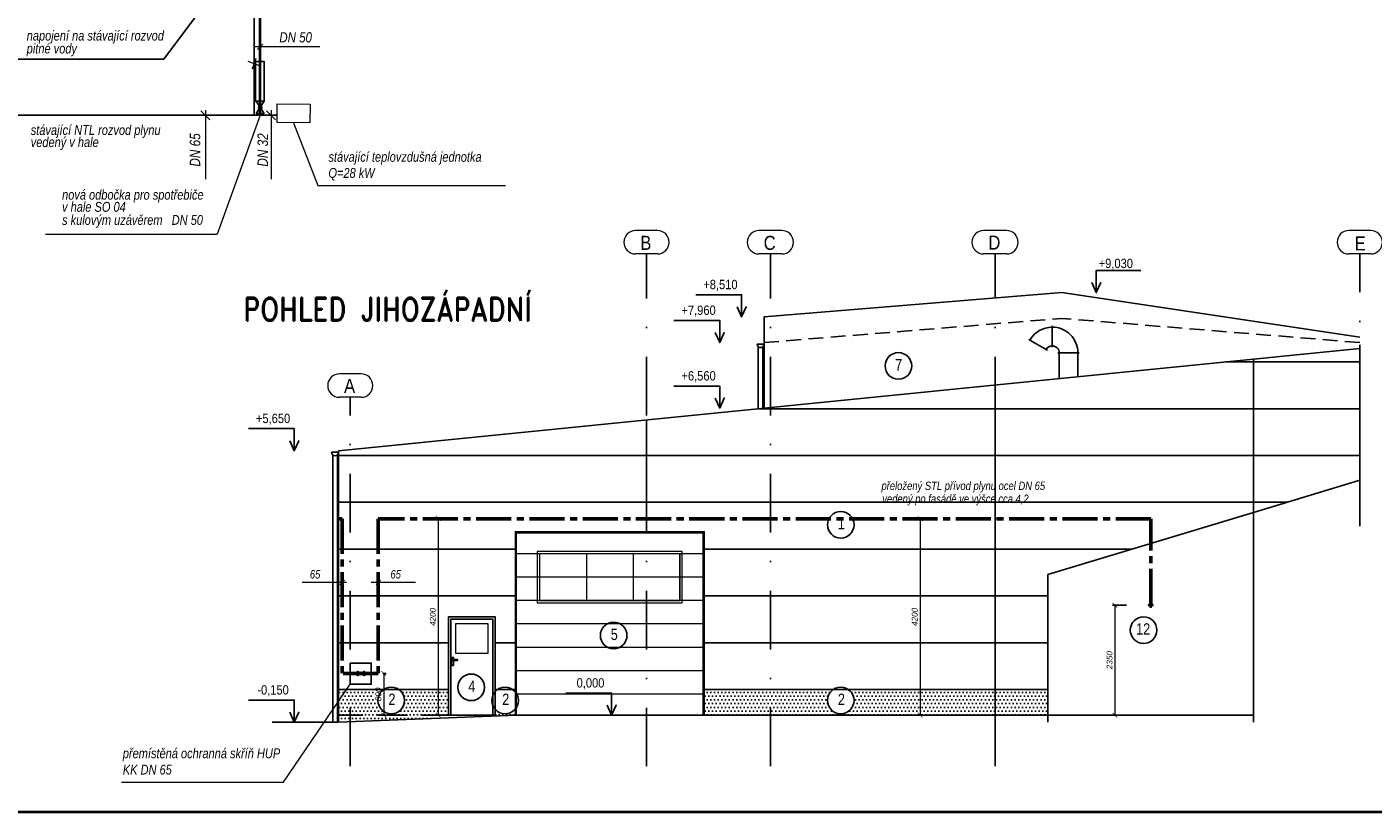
# Model space of a CAD drawing. Header units: millimetres. Extents: x 6491141 to 6692158, y 1846388 to 1929513.
# Tile 14 of 245: x 6530293 to 6559083, y 1884074 to 1900854. Entities that reach past the tile are written whole.
import ezdxf
from ezdxf.enums import TextEntityAlignment as Align

# ---------------------------------------------------------------- set-up
doc = ezdxf.new("R2010")
doc.units = ezdxf.units.MM
for name, pattern in [('DASHDOT', [1, 0.5, -0.25, 0, -0.25]), ('I-PLYN', [760, 500, -80, 100, -80]), ('XKITLINE00', [0]), ('ČÁRKOVANÁ', [19.05, 12.7, -6.35]), ('ČÁRKOVANÁ2', [9.525, 6.35, -3.175]), ('ČÁRKOVANÁX2', [38.1, 25.4, -12.7])]:
    doc.linetypes.add(name, pattern=pattern)
doc.layers.add('matrice', color=8, linetype='Continuous', transparency=0.4)
for name, color, linetype, lineweight in [('OST_PlynNtl', 30, '633B', 13), ('plyn_popis', 7, 'Continuous', 18), ('plyn_potrubi', 40, 'PLYN2', 40)]:
    doc.layers.add(name, color=color, linetype=linetype, lineweight=lineweight)
doc.layers.add('plyn - popis', color=40, linetype='Continuous')
doc.layers.add('ZTI_POPIS', color=7, linetype='Continuous')
doc.styles.add('ARIAL', font='arial.ttf')
doc.styles.add('ARIEL-CE', font='arial.ttf', dxfattribs={"width": 0.8})
doc.styles.add('INDRA', font='ariali.ttf')
doc.styles.add('ROMAND', font='romand.shx', dxfattribs={"width": 0.85})
doc.styles.add('romans', font='arial.ttf', dxfattribs={"width": 0.8, "height": 140})
doc.styles.get("Standard").update_dxf_attribs({"font": 'romans.shx'})
doc.linetypes.add('633B', pattern='A,5,-2,5,-5.5,[155,stn.shx,S=0.1,R=0,X=0,Y=0],-5.5,5,-2', length=30)
doc.linetypes.add('PLYN2', pattern='A,5,-0.5,["+",Standard,S=1,R=0,X=0,Y=-0.42],-1.2', length=6.7)
doc.dimstyles.new('INDRA', dxfattribs={"dimscale": 50, "dimtxt": 2.5, "dimasz": 2, "dimexe": 1, "dimexo": 2, "dimgap": 1, "dimtad": 1, "dimdec": 0, "dimrnd": 5, "dimzin": 4, "dimdsep": 46, "dimtxsty": 'INDRA', "dimblk": 'ARCHTICK', "dimcen": 0, "dimclrd": 256, "dimclre": 256, "dimclrt": 256, "dimadec": 0, "dimazin": 0, "dimtfac": 1, "dimtdec": 0, "dimtix": 1, "dimtmove": 2, "dimatfit": 3, "dimfxl": 5, "dimfxlon": 1, "dimtzin": 0, "dimlwd": 0, "dimlwe": 25, "dimarcsym": 0})
pattern_1 = [(0, (6300323.12, 1860038.52), (39.6875, 79.375), [0, -79.375])]

# ---------------------------------------------------------------- blocks, each defined once
blk = doc.blocks.new('*U52', base_point=(550, 550))
at = {"color": 0, "linetype": 'ByBlock', "lineweight": -2}
for p, q in [((0, 550), (0, 580)), ((0, 550), (0, 550)), ((0, 150), (0, 550)), ((0, 150), (0, 150)), ((0, 150), (0, 120)), ((120, 0), (580, 0)), ((150, 0), (150, 0)), ((150, 0), (550, 0)), ((550, 0), (550, 0))]:
    blk.add_line(p, q, dxfattribs=at)
for radius in [550, 150]:
    blk.add_arc((0, 0), radius, 0, 90, dxfattribs=at)
blk = doc.blocks.new('*U53', base_point=(550, 318))
at = {"color": 0, "linetype": 'ByBlock', "lineweight": -2}
for p, q in [((75, 130), (275, 476)), ((275, 476), (290, 502)), ((275, 476), (275, 476)), ((75, 130), (60, 104)), ((75, 130), (75, 130)), ((120, 0), (580, 0)), ((150, 0), (150, 0)), ((150, 0), (550, 0)), ((550, 0), (550, 0))]:
    blk.add_line(p, q, dxfattribs=at)
for radius in [550, 150]:
    blk.add_arc((0, 0), radius, 0, 60, dxfattribs=at)
blk = doc.blocks.new('_ArchTick')
at = {"color": 0, "linetype": 'ByBlock', "const_width": 0.15}
blk.add_lwpolyline([(-0.5, -0.5), (0.5, 0.5)], dxfattribs=at)
blk = doc.blocks.new('*D54')
at = {"layer": 'DEFPOINTS', "color": 0, "linetype": 'ČÁRKOVANÁX2', "ltscale": 400, "transparency": 16777216}
for p in [(6554303, 1888497), (6553561, 1886145), (6554119, 1886145)]:
    blk.add_point(p, dxfattribs=at)
at = {"layer": 'plyn_popis', "linetype": 'ČÁRKOVANÁX2', "lineweight": 25, "ltscale": 400, "transparency": 16777216}
for p, q in [((6553811, 1888497), (6553511, 1888497)), ((6553811, 1886145), (6553511, 1886145))]:
    blk.add_line(p, q, dxfattribs=at)
at = {"layer": 'plyn_popis', "linetype": 'ČÁRKOVANÁX2', "lineweight": 0, "ltscale": 400, "transparency": 16777216}
blk.add_line((6553561, 1888497), (6553561, 1886145), dxfattribs=at)
at = {"layer": 'plyn_popis', "linetype": 'ČÁRKOVANÁX2', "lineweight": 0, "ltscale": 400, "transparency": 16777216, "xscale": 100, "yscale": 100, "zscale": 100}
for p, rotation in [((6553561, 1888497), 90), ((6553561, 1886145), 270)]:
    blk.add_blockref('_ArchTick', p, dxfattribs=dict(at, rotation=rotation))
at = {"layer": 'plyn_popis', "linetype": 'ČÁRKOVANÁX2', "ltscale": 400, "transparency": 16777216, "insert": (6553447, 1887321), "char_height": 125, "attachment_point": 5, "rotation": 90, "style": 'INDRA'}
blk.add_mtext('2350', dxfattribs=at)
blk = doc.blocks.new('*D55')
at = {"layer": 'DEFPOINTS', "color": 0, "linetype": 'ČÁRKOVANÁX2', "ltscale": 400, "transparency": 16777216}
for p in [(6548418, 1890345), (6548418, 1886145), (6549394, 1886145)]:
    blk.add_point(p, dxfattribs=at)
at = {"layer": 'plyn_popis', "linetype": 'ČÁRKOVANÁX2', "lineweight": 25, "ltscale": 400, "transparency": 16777216}
for p, q in [((6549144, 1890345), (6549444, 1890345)), ((6549144, 1886145), (6549444, 1886145))]:
    blk.add_line(p, q, dxfattribs=at)
at = {"layer": 'plyn_popis', "linetype": 'ČÁRKOVANÁX2', "lineweight": 0, "ltscale": 400, "transparency": 16777216}
blk.add_line((6549394, 1890345), (6549394, 1886145), dxfattribs=at)
at = {"layer": 'plyn_popis', "linetype": 'ČÁRKOVANÁX2', "lineweight": 0, "ltscale": 400, "transparency": 16777216, "xscale": 100, "yscale": 100, "zscale": 100}
for p, rotation in [((6549394, 1890345), 90), ((6549394, 1886145), 270)]:
    blk.add_blockref('_ArchTick', p, dxfattribs=dict(at, rotation=rotation))
at = {"layer": 'plyn_popis', "linetype": 'ČÁRKOVANÁX2', "ltscale": 400, "transparency": 16777216, "insert": (6549280, 1888245), "char_height": 125, "attachment_point": 5, "rotation": 90, "style": 'INDRA'}
blk.add_mtext('4200', dxfattribs=at)
blk = doc.blocks.new('*D56')
at = {"layer": 'DEFPOINTS', "color": 0, "linetype": 'ČÁRKOVANÁX2', "ltscale": 400, "transparency": 16777216}
for p in [(6539219, 1890345), (6539088, 1886145), (6539219, 1886145)]:
    blk.add_point(p, dxfattribs=at)
at = {"layer": 'plyn_popis', "linetype": 'ČÁRKOVANÁX2', "lineweight": 25, "ltscale": 400, "transparency": 16777216}
for p, q in [((6539119, 1890345), (6539038, 1890345)), ((6539119, 1886145), (6539038, 1886145))]:
    blk.add_line(p, q, dxfattribs=at)
at = {"layer": 'plyn_popis', "linetype": 'ČÁRKOVANÁX2', "lineweight": 0, "ltscale": 400, "transparency": 16777216}
blk.add_line((6539088, 1890345), (6539088, 1886145), dxfattribs=at)
at = {"layer": 'plyn_popis', "linetype": 'ČÁRKOVANÁX2', "lineweight": 0, "ltscale": 400, "transparency": 16777216, "xscale": 100, "yscale": 100, "zscale": 100}
for p, rotation in [((6539088, 1890345), 90), ((6539088, 1886145), 270)]:
    blk.add_blockref('_ArchTick', p, dxfattribs=dict(at, rotation=rotation))
at = {"layer": 'plyn_popis', "linetype": 'ČÁRKOVANÁX2', "ltscale": 400, "transparency": 16777216, "insert": (6538974, 1888245), "char_height": 125, "attachment_point": 5, "rotation": 90, "style": 'INDRA'}
blk.add_mtext('4200', dxfattribs=at)
blk = doc.blocks.new('*D57')
at = {"layer": 'DEFPOINTS', "color": 0, "linetype": 'ČÁRKOVANÁX2', "ltscale": 400, "transparency": 16777216}
for p in [(6537808, 1887036), (6537808, 1886145), (6537923, 1886145)]:
    blk.add_point(p, dxfattribs=at)
at = {"layer": 'plyn_popis', "linetype": 'ČÁRKOVANÁX2', "lineweight": 25, "ltscale": 400, "transparency": 16777216}
for p, q in [((6537908, 1887036), (6537973, 1887036)), ((6537908, 1886145), (6537973, 1886145))]:
    blk.add_line(p, q, dxfattribs=at)
at = {"layer": 'plyn_popis', "linetype": 'ČÁRKOVANÁX2', "lineweight": 0, "ltscale": 400, "transparency": 16777216}
blk.add_line((6537923, 1887036), (6537923, 1886145), dxfattribs=at)
at = {"layer": 'plyn_popis', "linetype": 'ČÁRKOVANÁX2', "lineweight": 0, "ltscale": 400, "transparency": 16777216, "xscale": 100, "yscale": 100, "zscale": 100}
for p, rotation in [((6537923, 1887036), 90), ((6537923, 1886145), 270)]:
    blk.add_blockref('_ArchTick', p, dxfattribs=dict(at, rotation=rotation))
at = {"layer": 'plyn_popis', "linetype": 'ČÁRKOVANÁX2', "ltscale": 400, "transparency": 16777216, "insert": (6537809, 1886590), "char_height": 125, "attachment_point": 5, "rotation": 90, "style": 'INDRA'}
blk.add_mtext('890', dxfattribs=at)

msp = doc.modelspace()

# ---------------------------------------------------------------- hatches: boundary and pattern name
at = {"layer": 'matrice'}
h = msp.add_hatch(dxfattribs=at)
h.set_pattern_fill('DOTS', color=256, scale=50)
h.set_pattern_definition(pattern_1)
h.paths.add_polyline_path([(6537924.7, 1886694.5), (6537208.4, 1886694.5), (6537208.4, 1886144.5), (6539308.4, 1886144.5), (6539308.4, 1886694.5), (6538246.2, 1886694.5, -0.2473372), (6538369.8, 1886460, -1), (6537801.1, 1886460, -0.2473372)])
h.paths.add_polyline_path([(6537208.4, 1886694.5), (6536958.4, 1886694.5), (6536958.4, 1886144.5), (6537208.4, 1886144.5)])
h.paths.add_polyline_path([(6537208.4, 1886144.5), (6536958.4, 1886144.5), (6536958.4, 1885994.5), (6537208.4, 1886004.4)])
h.paths.add_polyline_path([(6540758.4, 1886144.5), (6537208.4, 1886144.5), (6537208.4, 1886004.4)])
h.paths.add_polyline_path([(6540738.4, 1886278.6, -0.4571221), (6540308.4, 1886269.3), (6540308.4, 1886144.5), (6540738.4, 1886144.5)])
h = msp.add_hatch(dxfattribs=at)
h.set_pattern_fill('DOTS', color=256, scale=50)
h.set_pattern_definition(pattern_1)
h.paths.add_polyline_path([(6546193.4, 1886694.5), (6544778.4, 1886694.5), (6544778.4, 1886144.5), (6546193.4, 1886144.5)])
h.paths.add_polyline_path([(6547537, 1886694.5), (6546193.4, 1886694.5), (6546193.4, 1886144.5), (6550998.4, 1886144.5), (6550998.4, 1886694.5), (6547858.6, 1886694.5, -0.2473372), (6547982.1, 1886460, -1), (6547413.4, 1886460, -0.2473372)])
h.paths.add_polyline_path([(6552128.4, 1886694.5), (6550998.4, 1886694.5), (6550998.4, 1886144.5), (6552128.4, 1886144.5)])

# ---------------------------------------------------------------- linework, layer by layer
at = {"ltscale": 400}
for p, q in [((6535196, 1899264.3), (6535365.3, 1899004.9)), ((6535365.3, 1899264.3), (6535196, 1899004.9))]:
    msp.add_line(p, q, dxfattribs=at)
at = {"color": 1, "lineweight": 40, "ltscale": 400}
msp.add_lwpolyline([(6502285.3, 1928624.5), (6596785.3, 1928624.5), (6596785.3, 1884074.5), (6502285.3, 1884074.5)], close=True, dxfattribs=at)
at = {"ltscale": 400}
msp.add_lwpolyline([(6535181.1, 1900115.5), (6535365.3, 1900115.5), (6535365.3, 1899264.3), (6535181.1, 1899264.3)], close=True, dxfattribs=at)
for points in [[(6535196, 1899264.3), (6535365.3, 1899264.3)], [(6535365.3, 1899004.9), (6535196, 1899004.9)]]:
    msp.add_lwpolyline(points, dxfattribs=at)
msp.add_circle((6535280.6, 1899134.6), 38.2, dxfattribs=at)
at = {"layer": 'matrice', "linetype": 'XKITLINE00', "lineweight": 0}
for p, q in [((6543776.9, 1896501.7), (6543310, 1896501.7)), ((6546437.9, 1896501.7), (6545949, 1896501.7)), ((6551242.9, 1896501.7), (6550754, 1896501.7)), ((6559031.9, 1896501.7), (6558565, 1896501.7)), ((6543776.9, 1896001.7), (6543310, 1896001.7)), ((6546437.9, 1896001.7), (6545949, 1896001.7)), ((6551242.9, 1896001.7), (6550754, 1896001.7)), ((6559031.9, 1896001.7), (6558565, 1896001.7)), ((6537441.9, 1893439.3), (6536975, 1893439.3)), ((6537441.9, 1892939.3), (6536975, 1892939.3))]:
    msp.add_line(p, q, dxfattribs=at)
at = {"layer": 'matrice', "linetype": 'DASHDOT', "ltscale": 2500}
for p, q in [((6543543.4, 1885051.7), (6543543.4, 1896001.7)), ((6546193.4, 1885051.7), (6546193.4, 1896001.7)), ((6550998.4, 1885051.7), (6550998.4, 1896001.7)), ((6558798.4, 1890184.8), (6558798.4, 1896001.7)), ((6537208.4, 1885051.7), (6537208.4, 1892939.3))]:
    msp.add_line(p, q, dxfattribs=at)
at = {"layer": 'matrice'}
for p, q in [((6552428.4, 1895175.5), (6546058.4, 1894658.1)), ((6558798.4, 1894225), (6552428.4, 1895175.5)), ((6546058.4, 1894108.1), (6546058.4, 1894658.1)), ((6546058.4, 1894108.1), (6546058.4, 1892706.6)), ((6558798.4, 1893980.6), (6536958.4, 1891796.6)), ((6545908.4, 1894074.9), (6546058.4, 1894074.9)), ((6545933.4, 1894019), (6545933.4, 1892694.1)), ((6546033.4, 1892704.1), (6546033.4, 1894019)), ((6552370, 1893887.8), (6552340, 1893887.8)), ((6552370, 1893337.8), (6552370, 1893887.8)), ((6552370, 1893887.8), (6552770, 1893887.8)), ((6552770, 1893887.8), (6552770, 1893377.8)), ((6552770, 1893887.8), (6552800, 1893887.8)), ((6558798.4, 1891164), (6558798.4, 1894062.1)), ((6558798.4, 1893694.5), (6555937.3, 1893694.5)), ((6556528.4, 1890478.4), (6556528.4, 1893753.6)), ((6550998.4, 1893200.6), (6550998.4, 1886144.5)), ((6558798.4, 1892694.5), (6545937.2, 1892694.5)), ((6543543.4, 1892455.1), (6543543.4, 1890064.5)), ((6536808.4, 1891763.3), (6536958.4, 1891763.3)), ((6536833.4, 1891707.4), (6536833.4, 1885994.5)), ((6536933.4, 1885994.5), (6536933.4, 1891707.4)), ((6536958.4, 1885994.5), (6536958.4, 1891796.6)), ((6558798.4, 1891694.5), (6536958.4, 1891694.5)), ((6558798.4, 1891164), (6556528.4, 1890478.4)), ((6557244.1, 1890694.5), (6536958.4, 1890694.5)), ((6556528.4, 1890478.4), (6552128.4, 1889149.4)), ((6556528.4, 1885994.5), (6556528.4, 1890478.4)), ((6540758.4, 1889694.5), (6536958.4, 1889694.5)), ((6553933.1, 1889694.5), (6544758.4, 1889694.5)), ((6552128.4, 1885994.5), (6552128.4, 1889149.4)), ((6540758.4, 1888694.5), (6536958.4, 1888694.5)), ((6552128.4, 1888694.5), (6544758.4, 1888694.5)), ((6539308.4, 1887694.5), (6536958.4, 1887694.5)), ((6540758.4, 1887694.5), (6540308.4, 1887694.5)), ((6552128.4, 1887694.5), (6544758.4, 1887694.5)), ((6536958.4, 1886694.5), (6539308.4, 1886694.5)), ((6540308.4, 1886694.5), (6540758.4, 1886694.5)), ((6544758.4, 1886694.5), (6552128.4, 1886694.5)), ((6539308.4, 1886144.5), (6540308.4, 1886144.5)), ((6540738.4, 1886144.5), (6544778.4, 1886144.5))]:
    msp.add_line(p, q, dxfattribs=at)
at = {"layer": 'matrice', "linetype": 'ČÁRKOVANÁ', "ltscale": 25}
for p in [(6546058.4, 1894108.1), (6558798.4, 1894108.1)]:
    msp.add_line(p, (6552428.4, 1894625.5), dxfattribs=at)
at = {"layer": 'matrice', "lineweight": 5}
for p, q in [((6544758.4, 1889594.5), (6540758.4, 1889594.5)), ((6542258.4, 1889594.5), (6542258.4, 1888594.5)), ((6543258.4, 1889594.5), (6543258.4, 1888594.5)), ((6544258.4, 1889594.5), (6544258.4, 1888594.5)), ((6544758.4, 1889094.5), (6540758.4, 1889094.5)), ((6544758.4, 1888594.5), (6540758.4, 1888594.5)), ((6544758.4, 1888094.5), (6540758.4, 1888094.5)), ((6544758.4, 1887594.5), (6540758.4, 1887594.5)), ((6544758.4, 1887094.5), (6540758.4, 1887094.5)), ((6544758.4, 1886594.5), (6540758.4, 1886594.5))]:
    msp.add_line(p, q, dxfattribs=at)
at = {"layer": 'matrice'}
for points in [[(6554114.1, 1895648.8), (6553161.4, 1895648.8), (6553161.4, 1895175.5), (6553257.1, 1895390.2), (6553161.4, 1895175.5), (6553065.6, 1895390.2)], [(6544598.2, 1895131.4), (6545576.5, 1895131.4), (6545576.5, 1894658.1), (6545672.3, 1894872.8), (6545576.5, 1894658.1), (6545480.8, 1894872.8)], [(6544130.7, 1894581.4), (6545109.1, 1894581.4), (6545109.1, 1894108.1), (6545204.8, 1894322.8), (6545109.1, 1894108.1), (6545013.3, 1894322.8)], [(6544130.7, 1893179.9), (6545109.1, 1893179.9), (6545109.1, 1892706.6), (6545204.8, 1892921.3), (6545109.1, 1892706.6), (6545013.3, 1892921.3)], [(6535030.7, 1892269.9), (6536009.1, 1892269.9), (6536009.1, 1891796.6), (6536104.8, 1892011.3), (6536009.1, 1891796.6), (6535913.3, 1892011.3)], [(6540738.4, 1886144.5), (6540738.4, 1890064.5), (6544778.4, 1890064.5), (6544778.4, 1886144.5)], [(6540758.4, 1886144.5), (6540758.4, 1890044.5), (6544758.4, 1890044.5), (6544758.4, 1886144.5)], [(6539308.4, 1886144.5), (6539308.4, 1888244.5), (6540308.4, 1888244.5), (6540308.4, 1886144.5)], [(6539358.4, 1886144.5), (6539358.4, 1888194.5), (6540258.4, 1888194.5), (6540258.4, 1886144.5)], [(6539414.2, 1887312), (6539414.2, 1887209.5), (6539374.2, 1887209.5), (6539374.2, 1887379.5), (6539414.2, 1887379.5), (6539414.2, 1887337)], [(6535030.7, 1886467.8), (6536009.1, 1886467.8), (6536009.1, 1885994.5), (6536104.8, 1886209.1), (6536009.1, 1885994.5), (6535913.3, 1886209.1)], [(6541819.6, 1886617.8), (6542798, 1886617.8), (6542798, 1886144.5), (6542893.7, 1886359.1), (6542798, 1886144.5), (6542702.2, 1886359.1)], [(6556528.4, 1886144.5), (6540758.4, 1886144.5), (6536958.4, 1885994.5), (6535536.2, 1885994.5)]]:
    msp.add_lwpolyline(points, dxfattribs=at)
for points in [[(6545908.4, 1894074.9, 1), (6546058.4, 1894074.9)], [(6536808.4, 1891763.3, 1), (6536958.4, 1891763.3)]]:
    msp.add_lwpolyline(points, format="xyb", dxfattribs=at)
at = {"layer": 'matrice', "lineweight": 5}
for points in [[(6541208.4, 1889644.5), (6541208.4, 1888544.5), (6544308.4, 1888544.5), (6544308.4, 1889644.5)], [(6541258.4, 1889594.5), (6541258.4, 1888594.5), (6544258.4, 1888594.5), (6544258.4, 1889594.5)], [(6539458.4, 1888094.5), (6539458.4, 1887469.5), (6540158.4, 1887469.5), (6540158.4, 1888094.5)]]:
    msp.add_lwpolyline(points, close=True, dxfattribs=at)
at = {"layer": 'matrice'}
msp.add_lwpolyline([(6539389.2, 1887337), (6539389.2, 1887312), (6539499.2, 1887312), (6539499.2, 1887337)], close=True, dxfattribs=at)
at = {"layer": 'matrice', "linetype": 'ČÁRKOVANÁ2', "ltscale": 100}
msp.add_lwpolyline([(6556528.4, 1886144.5), (6536958.4, 1886144.5)], dxfattribs=at)
at = {"layer": 'matrice', "linetype": 'Continuous'}
for centre in [(6548930.5, 1893608.5), (6547697.8, 1890214.3), (6542840.9, 1887848.4), (6554175.1, 1887963.2), (6539794.9, 1886740.3), (6538085.4, 1886460), (6540519.4, 1886460), (6547697.8, 1886460)]:
    msp.add_circle(centre, 284.4, dxfattribs=at)
at = {"layer": 'matrice', "linetype": 'XKITLINE00', "lineweight": 0}
for centre, start, end in [((6543310, 1896251.7), 90, 270), ((6543776.9, 1896251.7), 270, 90), ((6545949, 1896251.7), 90, 270), ((6546437.9, 1896251.7), 270, 90), ((6550754, 1896251.7), 90, 270), ((6551242.9, 1896251.7), 270, 90), ((6558565, 1896251.7), 90, 270), ((6559031.9, 1896251.7), 270, 90), ((6536975, 1893189.3), 90, 270), ((6537441.9, 1893189.3), 270, 90)]:
    msp.add_arc(centre, 250, start, end, dxfattribs=at)
at = {"layer": 'OST_PlynNtl', "linetype": 'ByBlock', "ltscale": 50}
msp.add_lwpolyline([(6535647, 1899209.2), (6536347, 1899205), (6536344.6, 1898805), (6535644.6, 1898809.2)], close=True, dxfattribs=at)
at = {"layer": 'plyn - popis'}
for p, q in [((6537363.5, 1887087.3), (6537514.4, 1886985.6)), ((6537514.4, 1887087.3), (6537363.5, 1886985.6))]:
    msp.add_line(p, q, dxfattribs=at)
msp.add_lwpolyline([(6537208.4, 1887256.7), (6537658.4, 1887256.7), (6537658.4, 1886806.7), (6537208.4, 1886806.7)], close=True, dxfattribs=at)
for points in [[(6537363.5, 1886985.6), (6537363.5, 1887087.3)], [(6537514.4, 1887087.3), (6537514.4, 1886985.6)]]:
    msp.add_lwpolyline(points, dxfattribs=at)
msp.add_circle((6537439, 1887036.4), 29, dxfattribs=at)
at = {"layer": 'plyn_popis', "linetype": 'ČÁRKOVANÁX2', "ltscale": 400}
for p, q in [((6535225.1, 1900374.7), (6535336.2, 1900485.8)), ((6536556.3, 1900430.2), (6535169.3, 1900430.2)), ((6535280.6, 1898965.5), (6534363.5, 1896423.3)), ((6535994.6, 1898807.1), (6536511, 1897461.5)), ((6536511, 1897461.5), (6540528.1, 1897461.5))]:
    msp.add_line(p, q, dxfattribs=at)
at = {"layer": 'plyn_popis', "ltscale": 400}
for p, q in [((6535114.3, 1899960.4), (6535196.6, 1900185.5)), ((6535014.7, 1900118.9), (6535291.9, 1900015)), ((6530691.4, 1896423.3), (6534363.5, 1896423.3)), ((6532317.9, 1884715.3), (6535781.6, 1884715.3))]:
    msp.add_line(p, q, dxfattribs=at)
at = {"layer": 'plyn_popis', "ltscale": 30}
for p, q in [((6534207.4, 1898868.1), (6534012.6, 1899062.9)), ((6534110, 1899077.1), (6534110, 1897603.7)), ((6535611.4, 1898868.1), (6535416.6, 1899062.9)), ((6535514, 1899077.1), (6535514, 1897603.7))]:
    msp.add_line(p, q, dxfattribs=at)
at = {"layer": 'plyn_popis'}
for p, q in [((6537125.9, 1888982.4), (6536177.9, 1888982.4)), ((6536982.3, 1888932.9), (6537081.3, 1889031.9)), ((6538602, 1888982.4), (6537654, 1888982.4)), ((6537758.6, 1888932.9), (6537857.6, 1889031.9)), ((6535781.6, 1884715.3), (6537208.4, 1886806.7))]:
    msp.add_line(p, q, dxfattribs=at)
at = {"layer": 'plyn_potrubi', "ltscale": 400}
msp.add_line((6535280.6, 1898965.5), (6535280.6, 1902802.9), dxfattribs=at)
at = {"layer": 'plyn_potrubi', "lineweight": 25, "ltscale": 400}
for p, q in [((6535153.3, 1902412.5), (6535153.3, 1898965.5)), ((6505174.2, 1898965.5), (6535645.5, 1898965.5))]:
    msp.add_line(p, q, dxfattribs=at)
at = {"layer": 'plyn_potrubi', "linetype": 'I-PLYN', "lineweight": 53, "ltscale": 1.5}
for p, q in [((6537031.8, 1890344.5), (6536958.4, 1890344.5)), ((6537031.8, 1890344.5), (6537031.8, 1887036.4)), ((6554328.4, 1890344.5), (6537808.1, 1890344.5)), ((6537808.1, 1890344.5), (6537808.1, 1887036.4)), ((6554328.4, 1888521.6), (6554328.4, 1890344.5)), ((6537808.1, 1887036.4), (6537031.8, 1887036.4))]:
    msp.add_line(p, q, dxfattribs=at)
msp.add_circle((6554328.4, 1888496.6), 25, dxfattribs=at)
at = {"layer": 'ZTI_POPIS', "ltscale": 400}
for p in [(6534936, 1902462.5), (6530101.7, 1900166.9)]:
    msp.add_line(p, (6533219.2, 1900166.9), dxfattribs=at)

# ---------------------------------------------------------------- block references
at = {"layer": 'matrice', "rotation": 90.0000643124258}
msp.add_blockref('*U53', (6551902.5, 1894437.8), dxfattribs=at)
at = {"layer": 'matrice', "xscale": -1, "rotation": 270.0000643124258}
msp.add_blockref('*U52', (6552770, 1894437.8), dxfattribs=at)

# ---------------------------------------------------------------- texts
at = {"layer": 'matrice', "style": 'ARIAL', "width": 0.85}
for s, p in [('B', (6543410, 1896089.3)), ('C', (6546049, 1896089)), ('D', (6550854, 1896094.9)), ('E', (6558687.4, 1896077)), ('A', (6537075, 1893031.4))]:
    msp.add_text(s, height=300, dxfattribs=at).set_placement(p)
at = {"layer": 'matrice', "style": 'romans', "width": 0.85}
for s, p in [('+9,030', (6553581.1, 1895783.2)), ('+8,510', (6545124.7, 1895332)), ('+7,960', (6544657.2, 1894782)), ('+6,560', (6544657.2, 1893380.5)), ('+5,650', (6535557.2, 1892470.5)), ('0,000', (6542346.1, 1886818.4)), ('-0,150', (6535557.2, 1886668.4))]:
    msp.add_text(s, height=200, dxfattribs=at).set_placement(p, align=Align.MIDDLE)
at = {"layer": 'matrice', "linetype": 'ČÁRKOVANÁX2', "style": 'ROMAND', "width": 0.85}
msp.add_text('POHLED JIHOZÁPADNÍ', height=500, rotation=360, dxfattribs=at).set_placement((6534921, 1894570))
at = {"layer": 'matrice', "linetype": 'Continuous', "style": 'ARIEL-CE', "width": 0.8}
for s, height, p in [('7', 243.8, (6548860.9, 1893510.4)), ('1', 243.8, (6547635.2, 1890116.3)), ('12', 243.75, (6554014.2, 1887865.2)), ('5', 243.8, (6542778.4, 1887750.3)), ('4', 243.8, (6539732.3, 1886642.2)), ('2', 243.8, (6538022.9, 1886361.9)), ('2', 243.8, (6540456.9, 1886361.9)), ('2', 243.8, (6547635.2, 1886361.9))]:
    msp.add_text(s, height=height, dxfattribs=at).set_placement(p)
at = {"layer": 'plyn_popis', "ltscale": 400, "style": 'INDRA', "width": 0.8}
for s, height, p in [('stávající NTL rozvod plynu', 210.935, (6530373.9, 1898545.9)), ('vedený v hale', 210.935, (6530373.9, 1898286.8)), ('stávající teplovzdušná jednotka', 210.935, (6536741.4, 1897972.2)), ('Q=28 kW', 210.94, (6536741.4, 1897628.4)), ('nová odbočka pro spotřebiče', 210.935, (6531044.4, 1897162.1)), ('v hale SO 04', 210.935, (6531044.4, 1896903)), ('s kulovým uzávěrem   DN 50', 210.935, (6531044.4, 1896623.3)), ('přeložený STL přívod plynu ocel DN 65', 180, (6548569.1, 1890957.3)), ('vedený po fasádě ve výšce cca 4,2', 180, (6548585.9, 1890680.6)), ('65', 180, (6536343.9, 1889066.3)), ('65', 180, (6538067.3, 1889066.3)), ('přemístěná ochranná skříň HUP', 210.935, (6532343.3, 1885224.7)), ('KK DN 65', 210.94, (6532343.3, 1884875.1))]:
    msp.add_text(s, height=height, rotation=0.00002, dxfattribs=at).set_placement(p)
at = {"layer": 'plyn_popis', "linetype": 'Continuous', "style": 'INDRA', "width": 0.8}
for s, p in [('DN 65', (6534000.2, 1897868.1)), ('DN 32', (6535448.6, 1897868.1))]:
    msp.add_text(s, height=225, rotation=90, dxfattribs=at).set_placement(p)
at = {"layer": 'ZTI_POPIS', "ltscale": 400, "style": 'INDRA', "width": 0.8}
for s, height, p in [('napojení na stávající rozvod', 210.935, (6530288.3, 1900563)), ('pitné vody', 210.94, (6530288.3, 1900287.1))]:
    msp.add_text(s, height=height, rotation=0.00002, dxfattribs=at).set_placement(p)
at = {"layer": 'ZTI_POPIS', "linetype": 'ByBlock', "style": 'INDRA', "width": 0.8}
msp.add_text('DN 50', height=220, dxfattribs=at).set_placement((6535691.6, 1900521.8))

# ---------------------------------------------------------------- dimensions: what is measured, and where the dimension line sits
at = {"layer": 'plyn_popis', "linetype": 'ČÁRKOVANÁX2', "ltscale": 400}
for base, p1, p2, picture, middle in [((6539087.6, 1886144.5), (6539219, 1890344.5), (6539219, 1886144.5), '*D56', (6538973.8, 1888244.5)), ((6549393.6, 1886144.5), (6548418.1, 1890344.5), (6548418.1, 1886144.5), '*D55', (6549279.8, 1888244.5)), ((6553561, 1886144.5), (6554303.4, 1888496.6), (6554118.7, 1886144.5), '*D54', (6553447.2, 1887320.6)), ((6537922.9, 1886144.5), (6537808.1, 1887036.4), (6537808.1, 1886144.5), '*D57', (6537809, 1886590.5))]:
    dim = msp.add_linear_dim(base=base, p1=p1, p2=p2, angle=90, dimstyle='INDRA', dxfattribs=at)
    dim.commit()
    dim.dimension.update_dxf_attribs({"geometry": picture, "text_midpoint": middle})

doc.saveas('drawing.dxf')
